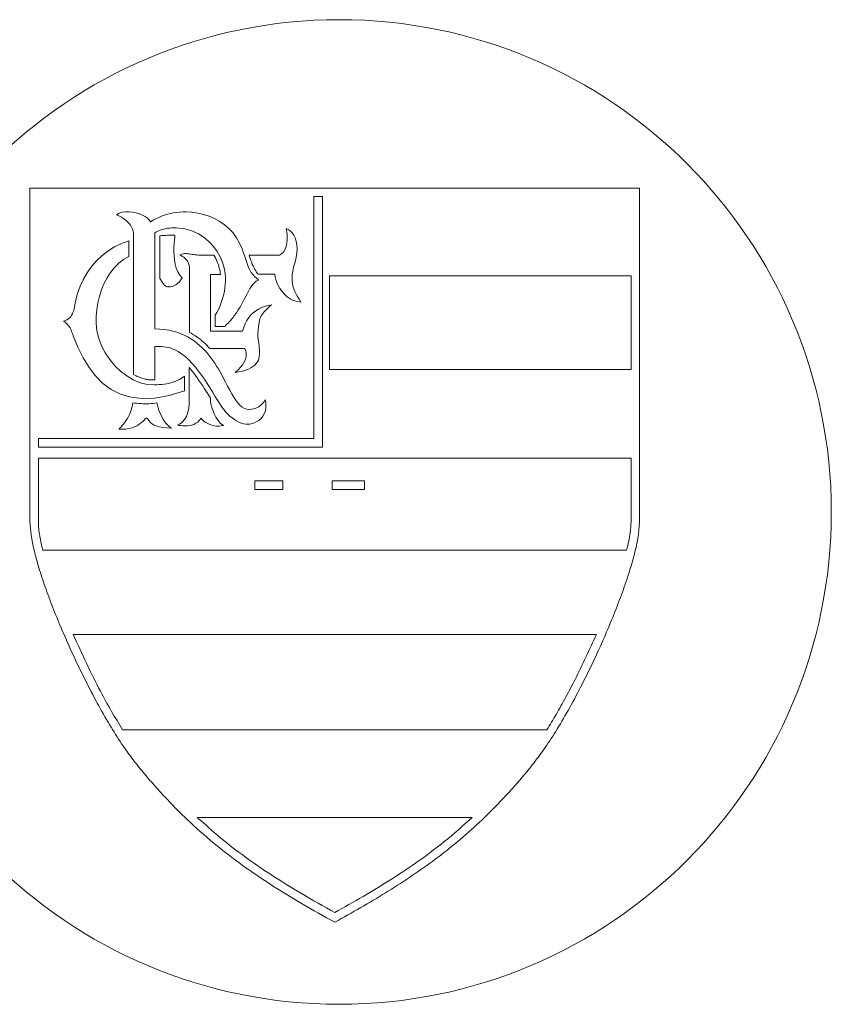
# Model space of a CAD drawing. Header units: millimetres. Extents: x 5 to 1149, y -277 to 912.
# Tile 9 of 9: x 762 to 1051, y 505 to 855. Entities that reach past the tile are written whole.
import ezdxf

# ---------------------------------------------------------------- set-up
doc = ezdxf.new("R2010")
doc.units = ezdxf.units.MM

msp = doc.modelspace()

# ---------------------------------------------------------------- linework, layer by layer
at = {"color": 7, "linetype": 'Continuous', "lineweight": 15}
for p, q in [((982.48, 794.79), (765.72, 794.79)), ((765.72, 794.79), (765.72, 676.26)), ((982.48, 676.26), (982.48, 794.79)), ((866.71, 791.79), (866.71, 705.74)), ((869.71, 791.79), (866.71, 791.79)), ((869.71, 791.79), (869.71, 702.74)), ((797.44, 785.86), (796.44, 785.35)), ((796.44, 785.35), (797.37, 784.94)), ((797.37, 784.94), (798.24, 784.48)), ((798.56, 786.19), (797.44, 785.86)), ((798.24, 784.48), (799.03, 783.98)), ((799.75, 786.36), (798.56, 786.19)), ((800.99, 786.38), (799.75, 786.36)), ((802.23, 786.26), (800.99, 786.38)), ((803.46, 786.01), (802.23, 786.26)), ((804.63, 785.66), (803.46, 786.01)), ((805.72, 785.22), (804.63, 785.66)), ((806.69, 784.7), (805.72, 785.22)), ((807.5, 784.11), (806.69, 784.7)), ((808.13, 783.48), (807.5, 784.11)), ((811.5, 784.39), (810.49, 783.92)), ((812.53, 784.82), (811.5, 784.39)), ((813.57, 785.19), (812.53, 784.82)), ((814.64, 785.51), (813.57, 785.19)), ((815.72, 785.78), (814.64, 785.51)), ((816.8, 785.99), (815.72, 785.78)), ((817.9, 786.16), (816.8, 785.99)), ((819.01, 786.28), (817.9, 786.16)), ((820.11, 786.34), (819.01, 786.28)), ((821.22, 786.35), (820.11, 786.34)), ((823.33, 786.24), (821.22, 786.35)), ((825.42, 785.94), (823.33, 786.24)), ((827.46, 785.47), (825.42, 785.94)), ((829.45, 784.81), (827.46, 785.47)), ((831.37, 783.97), (829.45, 784.81)), ((799.03, 783.98), (799.75, 783.44)), ((799.75, 783.44), (800.4, 782.86)), ((800.4, 782.86), (800.96, 782.25)), ((800.96, 782.25), (801.45, 781.6)), ((801.45, 781.6), (801.85, 780.93)), ((801.85, 780.93), (802.17, 780.23)), ((808.55, 782.81), (808.13, 783.48)), ((809.51, 783.39), (808.55, 782.81)), ((810.49, 783.92), (809.51, 783.39)), ((814.63, 780.5), (815.39, 780.6)), ((815.39, 780.6), (816.19, 780.66)), ((816.19, 780.66), (817.02, 780.69)), ((817.02, 780.69), (817.87, 780.66)), ((817.87, 780.66), (820.73, 780.3)), ((833.19, 782.95), (831.37, 783.97)), ((834.9, 781.76), (833.19, 782.95)), ((836.48, 780.38), (834.9, 781.76)), ((802.17, 780.23), (802.4, 779.51)), ((802.4, 779.51), (802.54, 778.77)), ((802.54, 778.77), (802.59, 778.02)), ((802.59, 778.02), (802.58, 728.57)), ((810.14, 778.95), (810.5, 779.17)), ((810.14, 744.71), (810.14, 778.95)), ((810.5, 779.17), (810.93, 779.39)), ((810.93, 779.39), (811.42, 779.61)), ((811.42, 779.61), (811.97, 779.82)), ((812.33, 777.91), (811.91, 777.88)), ((811.91, 777.88), (811.91, 762.64)), ((811.97, 779.82), (812.57, 780.02)), ((812.76, 777.93), (812.33, 777.91)), ((812.57, 780.02), (813.21, 780.2)), ((813.19, 777.96), (812.76, 777.93)), ((813.62, 777.98), (813.19, 777.96)), ((813.21, 780.2), (813.9, 780.36)), ((814.06, 778), (813.62, 777.98)), ((813.9, 780.36), (814.63, 780.5)), ((814.51, 778.01), (814.06, 778)), ((814.96, 778.03), (814.51, 778.01)), ((815.42, 778.04), (814.96, 778.03)), ((815.88, 778.06), (815.42, 778.04)), ((816.34, 778.07), (815.88, 778.06)), ((816.82, 778.08), (816.34, 778.07)), ((817.29, 778.09), (816.82, 778.08)), ((817.06, 776.34), (817.18, 777.34)), ((817.18, 777.34), (817.29, 778.09)), ((820.73, 780.3), (823.32, 779.57)), ((823.32, 779.57), (825.64, 778.54)), ((825.64, 778.54), (827.69, 777.24)), ((827.69, 777.24), (829.48, 775.72)), ((837.92, 778.84), (836.48, 780.38)), ((839.19, 777.11), (837.92, 778.84)), ((840.28, 775.22), (839.19, 777.11)), ((857.57, 780.1), (856.78, 780.4)), ((856.78, 780.4), (856.93, 779.82)), ((856.93, 779.82), (857.05, 779.11)), ((857.05, 779.11), (857.15, 778.29)), ((857.15, 778.29), (857.19, 777.4)), ((857.19, 777.4), (857.18, 776.46)), ((858.3, 779.6), (857.57, 780.1)), ((858.96, 778.93), (858.3, 779.6)), ((859.53, 778.08), (858.96, 778.93)), ((860, 777.07), (859.53, 778.08)), ((860.36, 775.92), (860, 777.07)), ((795.73, 773.87), (793.43, 772.42)), ((798.21, 775.1), (795.73, 773.87)), ((800.86, 776.08), (798.21, 775.1)), ((800.86, 770.54), (800.86, 776.08)), ((816.9, 773.78), (816.96, 775.14)), ((816.9, 772.32), (816.9, 773.78)), ((816.96, 775.14), (817.06, 776.34)), ((829.48, 775.72), (831.02, 774.03)), ((831.02, 774.03), (832.31, 772.22)), ((841.18, 773.15), (840.28, 775.22)), ((856.68, 773.65), (856.31, 772.81)), ((856.94, 774.55), (856.68, 773.65)), ((857.1, 775.5), (856.94, 774.55)), ((857.18, 776.46), (857.1, 775.5)), ((860.6, 774.64), (860.36, 775.92)), ((860.69, 773.24), (860.6, 774.64)), ((791.3, 770.77), (789.36, 768.92)), ((793.43, 772.42), (791.3, 770.77)), ((799, 769.44), (800.86, 770.54)), ((816.96, 770.79), (816.9, 772.32)), ((817.11, 769.25), (816.96, 770.79)), ((819.7, 771.31), (819.06, 771.11)), ((819.06, 771.11), (819.53, 770.82)), ((819.53, 770.82), (819.98, 770.51)), ((820.28, 771.43), (819.7, 771.31)), ((819.98, 770.51), (820.39, 770.19)), ((820.83, 771.5), (820.28, 771.43)), ((820.39, 770.19), (820.78, 769.86)), ((821.35, 771.51), (820.83, 771.5)), ((821.85, 771.48), (821.35, 771.51)), ((822.34, 771.41), (821.85, 771.48)), ((822.83, 771.33), (822.34, 771.41)), ((823.34, 771.24), (822.83, 771.33)), ((823.87, 771.15), (823.34, 771.24)), ((824.43, 771.07), (823.87, 771.15)), ((825.03, 771.02), (824.43, 771.07)), ((825.69, 770.99), (825.03, 771.02)), ((831.15, 770.99), (825.69, 770.99)), ((831.47, 770.39), (831.15, 770.99)), ((831.77, 769.79), (831.47, 770.39)), ((832.31, 772.22), (833.36, 770.32)), ((833.36, 770.32), (834.16, 768.39)), ((841.58, 772.01), (841.18, 773.15)), ((841.95, 770.88), (841.58, 772.01)), ((842.32, 769.77), (841.95, 770.88)), ((854.44, 770.98), (843.63, 770.98)), ((843.63, 770.98), (843.9, 770.13)), ((843.9, 770.13), (844.18, 769.31)), ((855.21, 771.44), (854.44, 770.98)), ((855.82, 772.06), (855.21, 771.44)), ((856.31, 772.81), (855.82, 772.06)), ((860.02, 768.41), (860.42, 770.11)), ((860.42, 770.11), (860.64, 771.72)), ((860.64, 771.72), (860.69, 773.24)), ((787.61, 766.89), (786.05, 764.7)), ((789.36, 768.92), (787.61, 766.89)), ((794.34, 764.78), (795.74, 766.54)), ((795.74, 766.54), (797.29, 768.1)), ((797.29, 768.1), (799, 769.44)), ((817.37, 767.74), (817.11, 769.25)), ((817.75, 766.3), (817.37, 767.74)), ((820.78, 769.86), (821.13, 769.51)), ((821.13, 769.51), (821.45, 769.16)), ((821.45, 769.16), (821.72, 768.79)), ((821.72, 768.79), (821.95, 768.4)), ((821.95, 768.4), (822.14, 768.01)), ((822.14, 768.01), (822.27, 767.61)), ((822.27, 767.61), (822.36, 767.2)), ((822.36, 767.2), (822.39, 766.78)), ((822.39, 766.78), (822.39, 743.52)), ((832.04, 769.21), (831.77, 769.79)), ((832.29, 768.63), (832.04, 769.21)), ((832.51, 768.05), (832.29, 768.63)), ((832.71, 767.49), (832.51, 768.05)), ((832.88, 766.93), (832.71, 767.49)), ((833.04, 766.37), (832.88, 766.93)), ((834.16, 768.39), (834.74, 766.47)), ((842.69, 768.68), (842.32, 769.77)), ((843.06, 767.63), (842.69, 768.68)), ((843.47, 766.63), (843.06, 767.63)), ((843.9, 765.69), (843.47, 766.63)), ((844.18, 769.31), (844.48, 768.53)), ((844.48, 768.53), (844.78, 767.8)), ((844.78, 767.8), (845.09, 767.11)), ((845.09, 767.11), (845.4, 766.48)), ((859.16, 765.31), (859.43, 766.64)), ((859.43, 766.64), (860.02, 768.41)), ((786.05, 764.7), (784.7, 762.37)), ((793.11, 762.86), (794.34, 764.78)), ((818.28, 764.99), (817.75, 766.3)), ((818.96, 763.85), (818.28, 764.99)), ((819.82, 762.93), (818.96, 763.85)), ((829.93, 743.94), (829.92, 764.14)), ((829.92, 764.14), (833.5, 764.14)), ((833.18, 765.81), (833.04, 766.37)), ((833.3, 765.25), (833.18, 765.81)), ((833.41, 764.7), (833.3, 765.25)), ((833.5, 764.14), (833.41, 764.7)), ((834.74, 766.47), (835.09, 764.61)), ((835.09, 764.61), (835.22, 762.85)), ((844.39, 764.82), (843.9, 765.69)), ((844.93, 764.03), (844.39, 764.82)), ((845.55, 763.33), (844.93, 764.03)), ((845.4, 766.48), (845.7, 765.91)), ((846.24, 762.73), (845.55, 763.33)), ((845.7, 765.91), (845.99, 765.4)), ((845.99, 765.4), (846.27, 764.97)), ((846.27, 764.97), (846.53, 764.61)), ((846.53, 764.61), (846.76, 764.34)), ((846.76, 764.34), (846.97, 764.15)), ((846.97, 764.15), (852.8, 764.16)), ((852.8, 764.16), (852.87, 763.28)), ((852.87, 763.28), (853.1, 762.31)), ((858.92, 762.95), (859, 764.09)), ((859, 764.09), (859.16, 765.31)), ((872.28, 730.27), (872.28, 763.58)), ((872.28, 763.58), (979.48, 763.58)), ((979.48, 730.27), (979.48, 763.58)), ((783.55, 759.9), (782.61, 757.32)), ((784.7, 762.37), (783.55, 759.9)), ((791.13, 758.61), (792.04, 760.8)), ((792.04, 760.8), (793.11, 762.86)), ((811.91, 762.64), (811.98, 762.52)), ((811.98, 762.52), (812.06, 762.4)), ((812.06, 762.4), (812.13, 762.28)), ((812.13, 762.28), (812.21, 762.17)), ((812.21, 762.17), (812.28, 762.05)), ((812.28, 762.05), (812.36, 761.93)), ((812.36, 761.93), (812.43, 761.82)), ((812.43, 761.82), (812.51, 761.7)), ((812.51, 761.7), (812.59, 761.59)), ((812.59, 761.59), (812.67, 761.47)), ((812.67, 761.47), (812.75, 761.36)), ((812.75, 761.36), (812.83, 761.24)), ((812.83, 761.24), (812.99, 761.01)), ((812.99, 761.01), (813.15, 760.8)), ((813.15, 760.8), (813.3, 760.6)), ((813.3, 760.6), (813.45, 760.41)), ((813.45, 760.41), (813.61, 760.25)), ((813.61, 760.25), (813.77, 760.11)), ((813.77, 760.11), (813.95, 759.98)), ((813.95, 759.98), (814.15, 759.87)), ((814.15, 759.87), (814.37, 759.79)), ((814.37, 759.79), (814.61, 759.72)), ((814.61, 759.72), (814.88, 759.68)), ((814.88, 759.68), (815.19, 759.66)), ((815.19, 759.66), (815.67, 759.69)), ((815.67, 759.69), (816.15, 759.78)), ((816.15, 759.78), (816.62, 759.93)), ((816.62, 759.93), (817.08, 760.14)), ((817.08, 760.14), (817.53, 760.4)), ((817.53, 760.4), (817.95, 760.69)), ((817.95, 760.69), (818.35, 761.02)), ((818.35, 761.02), (818.72, 761.38)), ((818.72, 761.38), (819.06, 761.75)), ((819.06, 761.75), (819.36, 762.14)), ((819.36, 762.14), (819.62, 762.53)), ((819.62, 762.53), (819.82, 762.93)), ((835.14, 760.53), (835.01, 759.36)), ((835.21, 761.69), (835.14, 760.53)), ((835.22, 762.85), (835.21, 761.69)), ((843.96, 759.09), (844.36, 759.73)), ((844.36, 759.73), (844.78, 760.31)), ((844.78, 760.31), (844.94, 760.51)), ((844.94, 760.51), (845.11, 760.7)), ((845.11, 760.7), (845.27, 760.89)), ((845.27, 760.89), (845.44, 761.07)), ((845.44, 761.07), (845.62, 761.24)), ((845.62, 761.24), (845.8, 761.4)), ((845.8, 761.4), (845.99, 761.55)), ((845.99, 761.55), (846.19, 761.7)), ((846.19, 761.7), (846.39, 761.85)), ((847.03, 762.24), (846.24, 762.73)), ((846.39, 761.85), (846.6, 761.98)), ((846.6, 761.98), (846.81, 762.11)), ((846.81, 762.11), (847.03, 762.24)), ((853.1, 762.31), (853.47, 761.27)), ((853.47, 761.27), (853.97, 760.19)), ((853.97, 760.19), (854.6, 759.11)), ((858.94, 761.88), (858.92, 762.95)), ((859.05, 760.87), (858.94, 761.88)), ((859.24, 759.9), (859.05, 760.87)), ((859.52, 758.97), (859.24, 759.9)), ((782.61, 757.32), (781.89, 754.63)), ((789.84, 753.98), (790.4, 756.33)), ((790.4, 756.33), (791.13, 758.61)), ((834.61, 757.06), (834.33, 755.93)), ((834.84, 758.21), (834.61, 757.06)), ((835.01, 759.36), (834.84, 758.21)), ((841.93, 755.26), (842.36, 756.11)), ((842.36, 756.11), (842.78, 756.92)), ((842.78, 756.92), (843.17, 757.69)), ((843.17, 757.69), (843.56, 758.41)), ((843.56, 758.41), (843.96, 759.09)), ((854.6, 759.11), (855.36, 758.06)), ((855.36, 758.06), (856.23, 757.08)), ((856.23, 757.08), (857.21, 756.19)), ((857.21, 756.19), (858.3, 755.43)), ((859.88, 758.05), (859.52, 758.97)), ((860.33, 757.13), (859.88, 758.05)), ((860.84, 756.21), (860.33, 757.13)), ((861.44, 755.26), (860.84, 756.21)), ((781.89, 754.63), (781.39, 751.86)), ((789.46, 751.59), (789.84, 753.98)), ((833.2, 752.65), (832.72, 751.61)), ((833.62, 753.72), (833.2, 752.65)), ((834, 754.81), (833.62, 753.72)), ((834.33, 755.93), (834, 754.81)), ((840.41, 752.49), (840.96, 753.45)), ((840.96, 753.45), (841.46, 754.38)), ((841.46, 754.38), (841.93, 755.26)), ((849.13, 752.73), (848, 752.32)), ((850.34, 753.05), (849.13, 752.73)), ((851.64, 753.29), (850.34, 753.05)), ((850.44, 752.28), (851.02, 752.78)), ((851.02, 752.78), (851.64, 753.29)), ((858.3, 755.43), (859.48, 754.84)), ((859.48, 754.84), (860.75, 754.44)), ((860.75, 754.44), (862.1, 754.27)), ((862.1, 754.27), (861.44, 755.26)), ((780.41, 749.34), (780.12, 748.97)), ((780.65, 749.73), (780.41, 749.34)), ((780.85, 750.14), (780.65, 749.73)), ((781.01, 750.56), (780.85, 750.14)), ((781.15, 750.99), (781.01, 750.56)), ((781.28, 751.42), (781.15, 750.99)), ((781.39, 751.86), (781.28, 751.42)), ((789.24, 746.76), (789.26, 749.17)), ((789.26, 749.17), (789.46, 751.59)), ((832.2, 750.6), (831.63, 749.62)), ((831.63, 749.62), (831.63, 745.63)), ((832.72, 751.61), (832.2, 750.6)), ((837.92, 748.82), (838.24, 749.23)), ((838.24, 749.23), (838.54, 749.64)), ((838.54, 749.64), (838.84, 750.05)), ((838.84, 750.05), (839.13, 750.47)), ((839.13, 750.47), (839.8, 751.5)), ((839.8, 751.5), (840.41, 752.49)), ((844.28, 749.71), (843.54, 748.79)), ((845.09, 750.51), (844.28, 749.71)), ((845.98, 751.21), (845.09, 750.51)), ((846.95, 751.81), (845.98, 751.21)), ((848, 752.32), (846.95, 751.81)), ((847.69, 748.85), (847.95, 749.36)), ((847.95, 749.36), (848.25, 749.86)), ((848.25, 749.86), (848.6, 750.35)), ((848.6, 750.35), (848.99, 750.83)), ((848.99, 750.83), (849.43, 751.31)), ((849.43, 751.31), (849.91, 751.79)), ((849.91, 751.79), (850.44, 752.28)), ((778.31, 747.72), (777.66, 747.47)), ((777.66, 747.47), (778.23, 747.08)), ((778.23, 747.08), (778.72, 746.68)), ((778.88, 747.99), (778.31, 747.72)), ((778.72, 746.68), (779.12, 746.29)), ((779.36, 748.29), (778.88, 747.99)), ((779.12, 746.29), (779.46, 745.89)), ((779.77, 748.62), (779.36, 748.29)), ((779.46, 745.89), (779.75, 745.49)), ((780.12, 748.97), (779.77, 748.62)), ((789.52, 744.04), (789.24, 746.76)), ((831.63, 745.63), (834.97, 745.63)), ((834.97, 745.63), (835.38, 746.02)), ((835.38, 746.02), (835.78, 746.41)), ((835.78, 746.41), (836.16, 746.81)), ((836.16, 746.81), (836.54, 747.21)), ((836.54, 747.21), (836.9, 747.61)), ((836.9, 747.61), (837.25, 748.01)), ((837.25, 748.01), (837.59, 748.41)), ((837.59, 748.41), (837.92, 748.82)), ((842.29, 746.6), (841.76, 745.31)), ((842.88, 747.75), (842.29, 746.6)), ((843.54, 748.79), (842.88, 747.75)), ((846.81, 744.21), (846.95, 745.57)), ((846.95, 745.57), (847.19, 747.18)), ((847.19, 747.18), (847.31, 747.76)), ((847.31, 747.76), (847.48, 748.32)), ((847.48, 748.32), (847.69, 748.85)), ((779.75, 745.49), (779.98, 745.09)), ((779.98, 745.09), (780.19, 744.67)), ((780.19, 744.67), (780.37, 744.23)), ((780.37, 744.23), (780.54, 743.78)), ((780.54, 743.78), (780.72, 743.32)), ((780.72, 743.32), (780.9, 742.82)), ((780.9, 742.82), (781.12, 742.31)), ((781.12, 742.31), (782.78, 738.27)), ((790.18, 741.35), (789.52, 744.04)), ((811.85, 744.66), (810.14, 744.71)), ((813.49, 744.51), (811.85, 744.66)), ((815.05, 744.27), (813.49, 744.51)), ((816.54, 743.94), (815.05, 744.27)), ((817.96, 743.53), (816.54, 743.94)), ((819.31, 743.04), (817.96, 743.53)), ((820.59, 742.49), (819.31, 743.04)), ((821.8, 741.87), (820.59, 742.49)), ((822.39, 743.52), (823.03, 743.18)), ((823.03, 743.18), (823.67, 742.81)), ((823.67, 742.81), (824.31, 742.4)), ((824.31, 742.4), (824.94, 741.97)), ((841.3, 743.9), (829.93, 743.94)), ((841.76, 745.31), (841.3, 743.9)), ((846.76, 743.06), (846.81, 744.21)), ((846.78, 742.06), (846.76, 743.06)), ((846.85, 741.19), (846.78, 742.06)), ((791.18, 738.72), (790.18, 741.35)), ((792.49, 736.2), (791.18, 738.72)), ((810.85, 738.5), (811.6, 738.5)), ((811.6, 738.5), (812.41, 738.48)), ((822.95, 741.2), (821.8, 741.87)), ((824.05, 740.47), (822.95, 741.2)), ((825.08, 739.7), (824.05, 740.47)), ((824.94, 741.97), (825.58, 741.52)), ((826.05, 738.89), (825.08, 739.7)), ((825.58, 741.52), (826.2, 741.04)), ((826.94, 738.07), (826.05, 738.89)), ((826.2, 741.04), (826.82, 740.54)), ((826.82, 740.54), (827.42, 740.03)), ((827.42, 740.03), (828.01, 739.5)), ((828.01, 739.5), (828.58, 738.95)), ((828.58, 738.95), (829.13, 738.39)), ((846.95, 740.4), (846.85, 741.19)), ((847.07, 739.65), (846.95, 740.4)), ((847.18, 738.89), (847.07, 739.65)), ((847.28, 738.08), (847.18, 738.89)), ((782.78, 738.27), (784.63, 734.51)), ((794.07, 733.82), (792.49, 736.2)), ((810.11, 726.65), (810.14, 738.49)), ((810.14, 738.49), (810.85, 738.5)), ((812.41, 738.48), (813.27, 738.42)), ((813.27, 738.42), (814.19, 738.29)), ((814.19, 738.29), (815.16, 738.08)), ((815.16, 738.08), (816.19, 737.75)), ((816.19, 737.75), (817.27, 737.29)), ((817.27, 737.29), (818.42, 736.68)), ((818.42, 736.68), (819.63, 735.89)), ((819.63, 735.89), (820.91, 734.91)), ((827.78, 737.22), (826.94, 738.07)), ((828.59, 736.34), (827.78, 737.22)), ((829.35, 735.42), (828.59, 736.34)), ((829.13, 738.39), (829.66, 737.82)), ((830.08, 734.48), (829.35, 735.42)), ((829.66, 737.82), (842.11, 737.82)), ((842.11, 737.82), (842.29, 737.37)), ((842.29, 737.37), (842.44, 736.86)), ((842.44, 736.86), (842.55, 736.3)), ((842.57, 735.04), (842.44, 734.34)), ((842.55, 736.3), (842.6, 735.69)), ((842.6, 735.69), (842.57, 735.04)), ((847.27, 734.97), (847.34, 736.17)), ((847.33, 737.19), (847.28, 738.08)), ((847.34, 736.17), (847.33, 737.19)), ((784.63, 734.51), (786.72, 731.07)), ((795.89, 731.64), (794.07, 733.82)), ((797.92, 729.68), (795.89, 731.64)), ((820.91, 734.91), (822.25, 733.7)), ((822.25, 733.7), (823.44, 732.48)), ((823.44, 732.48), (824.59, 731.17)), ((830.79, 733.51), (830.08, 734.48)), ((831.46, 732.53), (830.79, 733.51)), ((832.1, 731.52), (831.46, 732.53)), ((832.72, 730.5), (832.1, 731.52)), ((841.3, 731.98), (840.61, 731.12)), ((841.82, 732.81), (841.3, 731.98)), ((842.2, 733.59), (841.82, 732.81)), ((842.44, 734.34), (842.2, 733.59)), ((845.03, 731.37), (845.67, 731.88)), ((845.67, 731.88), (846.2, 732.42)), ((846.2, 732.42), (846.63, 733.01)), ((846.63, 733.01), (846.94, 733.63)), ((846.94, 733.63), (847.16, 734.28)), ((847.16, 734.28), (847.27, 734.97)), ((786.72, 731.07), (789.05, 728.01)), ((789.05, 728.01), (791.68, 725.37)), ((800.13, 728.01), (797.92, 729.68)), ((802.47, 726.64), (800.13, 728.01)), ((802.58, 728.57), (803.02, 728.31)), ((803.02, 728.31), (803.45, 728.08)), ((803.45, 728.08), (803.88, 727.87)), ((822.86, 730.41), (822.35, 731.04)), ((822.35, 731.04), (822.37, 718.75)), ((823.4, 729.72), (822.86, 730.41)), ((823.97, 728.98), (823.4, 729.72)), ((824.56, 728.19), (823.97, 728.98)), ((825.18, 727.35), (824.56, 728.19)), ((824.59, 731.17), (825.68, 729.78)), ((825.68, 729.78), (826.72, 728.34)), ((826.72, 728.34), (827.73, 726.87)), ((833.33, 729.46), (832.72, 730.5)), ((833.91, 728.41), (833.33, 729.46)), ((834.48, 727.36), (833.91, 728.41)), ((839.73, 730.22), (838.66, 729.29)), ((838.66, 729.29), (840.03, 729.51)), ((840.61, 731.12), (839.73, 730.22)), ((840.03, 729.51), (841.27, 729.78)), ((841.27, 729.78), (842.39, 730.11)), ((842.39, 730.11), (843.39, 730.48)), ((843.39, 730.48), (844.27, 730.9)), ((844.27, 730.9), (845.03, 731.37)), ((872.28, 730.27), (979.48, 730.27)), ((791.68, 725.37), (794.62, 723.19)), ((804.92, 725.63), (802.47, 726.64)), ((803.88, 727.87), (804.31, 727.68)), ((804.31, 727.68), (804.73, 727.51)), ((804.73, 727.51), (805.14, 727.36)), ((807.44, 725.02), (804.92, 725.63)), ((805.14, 727.36), (805.54, 727.23)), ((805.54, 727.23), (805.92, 727.11)), ((805.92, 727.11), (806.3, 727.01)), ((806.3, 727.01), (806.65, 726.92)), ((806.65, 726.92), (806.99, 726.85)), ((806.99, 726.85), (807.3, 726.78)), ((807.3, 726.78), (807.58, 726.73)), ((810, 724.85), (807.44, 725.02)), ((807.58, 726.73), (807.85, 726.69)), ((807.85, 726.69), (808.12, 726.66)), ((808.12, 726.66), (808.37, 726.63)), ((808.37, 726.63), (808.61, 726.61)), ((808.61, 726.61), (808.85, 726.6)), ((808.85, 726.6), (809.08, 726.6)), ((809.08, 726.6), (809.3, 726.6)), ((809.3, 726.6), (809.51, 726.61)), ((809.51, 726.61), (809.72, 726.62)), ((809.72, 726.62), (809.92, 726.63)), ((809.92, 726.63), (810.11, 726.65)), ((810.85, 724.88), (810, 724.85)), ((811.72, 724.93), (810.85, 724.88)), ((812.61, 725), (811.72, 724.93)), ((813.5, 725.11), (812.61, 725)), ((814.4, 725.25), (813.5, 725.11)), ((815.31, 725.45), (814.4, 725.25)), ((816.21, 725.69), (815.31, 725.45)), ((817.12, 725.99), (816.21, 725.69)), ((818.02, 726.35), (817.12, 725.99)), ((818.91, 726.79), (818.02, 726.35)), ((819.79, 727.3), (818.91, 726.79)), ((820.66, 727.9), (819.79, 727.3)), ((820.65, 722.73), (820.66, 727.9)), ((825.82, 726.45), (825.18, 727.35)), ((826.48, 725.51), (825.82, 726.45)), ((827.15, 724.52), (826.48, 725.51)), ((827.83, 723.48), (827.15, 724.52)), ((827.73, 726.87), (828.7, 725.37)), ((828.7, 725.37), (829.65, 723.86)), ((835.26, 725.86), (834.48, 727.36)), ((836.02, 724.41), (835.26, 725.86)), ((794.62, 723.19), (797.91, 721.54)), ((797.91, 721.54), (801.58, 720.45)), ((810.17, 720.17), (815.16, 721.07)), ((815.16, 721.07), (820.65, 722.73)), ((828.52, 722.41), (827.83, 723.48)), ((829.22, 721.29), (828.52, 722.41)), ((829.91, 720.12), (829.22, 721.29)), ((829.65, 723.86), (830.57, 722.36)), ((830.57, 722.36), (831.47, 720.89)), ((836.75, 723.02), (836.02, 724.41)), ((837.46, 721.72), (836.75, 723.02)), ((838.17, 720.51), (837.46, 721.72)), ((801.58, 720.45), (805.66, 719.98)), ((802.12, 717.61), (801.94, 716.76)), ((802.27, 718.49), (802.12, 717.61)), ((802.96, 718.39), (802.27, 718.49)), ((803.67, 718.31), (802.96, 718.39)), ((804.4, 718.24), (803.67, 718.31)), ((805.13, 718.19), (804.4, 718.24)), ((805.87, 718.15), (805.13, 718.19)), ((805.66, 719.98), (810.17, 720.17)), ((806.61, 718.13), (805.87, 718.15)), ((807.35, 718.13), (806.61, 718.13)), ((808.08, 718.14), (807.35, 718.13)), ((808.79, 718.18), (808.08, 718.14)), ((809.49, 718.24), (808.79, 718.18)), ((810.17, 718.31), (809.49, 718.24)), ((810.81, 718.41), (810.17, 718.31)), ((811.03, 717.58), (810.81, 718.41)), ((811.28, 716.73), (811.03, 717.58)), ((822.31, 717.75), (822.21, 716.81)), ((822.37, 718.75), (822.31, 717.75)), ((829.91, 719.72), (829.91, 720.12)), ((829.94, 718.96), (829.91, 719.72)), ((830.07, 718.11), (829.94, 718.96)), ((830.29, 717.18), (830.07, 718.11)), ((831.47, 720.89), (832.36, 719.46)), ((832.36, 719.46), (833.24, 718.08)), ((833.24, 718.08), (834.12, 716.78)), ((838.89, 719.41), (838.17, 720.51)), ((839.62, 718.45), (838.89, 719.41)), ((840.38, 717.62), (839.62, 718.45)), ((841.17, 716.96), (840.38, 717.62)), ((848.07, 717.84), (847.68, 717.49)), ((848.44, 718.22), (848.07, 717.84)), ((848.78, 718.63), (848.44, 718.22)), ((849.12, 719.06), (848.78, 718.63)), ((849.44, 719.52), (849.12, 719.06)), ((849.65, 718.08), (849.44, 719.52)), ((849.63, 716.78), (849.65, 718.08)), ((801.12, 714.34), (800.75, 713.57)), ((801.44, 715.13), (801.12, 714.34)), ((801.71, 715.93), (801.44, 715.13)), ((801.94, 716.76), (801.71, 715.93)), ((811.57, 715.88), (811.28, 716.73)), ((811.9, 715.03), (811.57, 715.88)), ((812.26, 714.19), (811.9, 715.03)), ((812.67, 713.37), (812.26, 714.19)), ((821.65, 714.34), (821.36, 713.63)), ((821.89, 715.1), (821.65, 714.34)), ((822.08, 715.93), (821.89, 715.1)), ((822.21, 716.81), (822.08, 715.93)), ((830.6, 716.22), (830.29, 717.18)), ((830.97, 715.24), (830.6, 716.22)), ((831.39, 714.28), (830.97, 715.24)), ((831.87, 713.37), (831.39, 714.28)), ((834.12, 716.78), (834.74, 715.95)), ((834.74, 715.95), (835.41, 715.17)), ((835.41, 715.17), (836.11, 714.42)), ((836.11, 714.42), (836.85, 713.73)), ((842, 716.48), (841.17, 716.96)), ((842.89, 716.19), (842, 716.48)), ((843.84, 716.11), (842.89, 716.19)), ((844.54, 716.17), (843.84, 716.11)), ((845.19, 716.28), (844.54, 716.17)), ((845.78, 716.44), (845.19, 716.28)), ((846.32, 716.64), (845.78, 716.44)), ((846.81, 716.89), (846.32, 716.64)), ((847.26, 717.17), (846.81, 716.89)), ((847.68, 717.49), (847.26, 717.17)), ((848.53, 713.7), (849.05, 714.6)), ((849.05, 714.6), (849.42, 715.62)), ((849.42, 715.62), (849.63, 716.78)), ((798.7, 710.59), (798.03, 709.87)), ((799.3, 711.32), (798.7, 710.59)), ((799.84, 712.06), (799.3, 711.32)), ((800.32, 712.81), (799.84, 712.06)), ((800.75, 713.57), (800.32, 712.81)), ((803.66, 710.31), (804.4, 710.76)), ((804.4, 710.76), (805.08, 711.24)), ((805.08, 711.24), (805.69, 711.74)), ((805.69, 711.74), (806.24, 712.24)), ((806.24, 712.24), (806.74, 712.73)), ((806.74, 712.73), (807.2, 713.18)), ((807.2, 713.18), (807.45, 712.88)), ((807.45, 712.88), (807.7, 712.53)), ((807.7, 712.53), (807.99, 712.15)), ((807.99, 712.15), (808.33, 711.75)), ((808.33, 711.75), (808.75, 711.34)), ((808.75, 711.34), (809.27, 710.94)), ((809.27, 710.94), (809.93, 710.57)), ((809.93, 710.57), (810.73, 710.23)), ((813.11, 712.59), (812.67, 713.37)), ((813.6, 711.84), (813.11, 712.59)), ((814.13, 711.15), (813.6, 711.84)), ((814.71, 710.52), (814.13, 711.15)), ((815.34, 709.96), (814.71, 710.52)), ((818.93, 710.93), (818.22, 710.54)), ((818.22, 710.54), (818.86, 710.45)), ((819.56, 711.36), (818.93, 710.93)), ((820.11, 711.85), (819.56, 711.36)), ((820.59, 712.39), (820.11, 711.85)), ((821.01, 712.98), (820.59, 712.39)), ((821.36, 713.63), (821.01, 712.98)), ((822.5, 710.4), (823.26, 710.56)), ((823.26, 710.56), (824, 710.82)), ((824, 710.82), (824.72, 711.18)), ((824.72, 711.18), (825.4, 711.65)), ((825.4, 711.65), (826.04, 712.26)), ((826.04, 712.26), (826.62, 713.01)), ((826.62, 713.01), (826.85, 712.64)), ((826.85, 712.64), (827.21, 712.25)), ((827.21, 712.25), (827.69, 711.85)), ((827.69, 711.85), (828.26, 711.46)), ((828.26, 711.46), (828.92, 711.1)), ((828.92, 711.1), (829.65, 710.78)), ((829.65, 710.78), (830.43, 710.51)), ((830.43, 710.51), (831.25, 710.3)), ((832.38, 712.52), (831.87, 713.37)), ((832.91, 711.78), (832.38, 712.52)), ((833.46, 711.16), (832.91, 711.78)), ((834.01, 710.71), (833.46, 711.16)), ((834.55, 710.43), (834.01, 710.71)), ((836.85, 713.73), (837.62, 713.1)), ((837.62, 713.1), (838.4, 712.53)), ((838.4, 712.53), (839.21, 712.04)), ((839.21, 712.04), (840.02, 711.62)), ((840.02, 711.62), (840.83, 711.29)), ((840.83, 711.29), (841.63, 711.05)), ((841.63, 711.05), (842.43, 710.91)), ((842.43, 710.91), (843.21, 710.87)), ((843.21, 710.87), (843.96, 710.93)), ((843.96, 710.93), (844.76, 711.11)), ((844.76, 711.11), (845.58, 711.39)), ((845.58, 711.39), (846.4, 711.79)), ((846.4, 711.79), (847.18, 712.31)), ((847.18, 712.31), (847.9, 712.94)), ((847.9, 712.94), (848.53, 713.7)), ((798.03, 709.87), (797.29, 709.15)), ((797.29, 709.15), (798.61, 709.08)), ((798.61, 709.08), (799.82, 709.14)), ((799.82, 709.14), (800.92, 709.3)), ((800.92, 709.3), (801.92, 709.56)), ((801.92, 709.56), (802.83, 709.9)), ((802.83, 709.9), (803.66, 710.31)), ((810.73, 710.23), (811.72, 709.94)), ((811.72, 709.94), (812.91, 709.71)), ((812.91, 709.71), (814.33, 709.55)), ((814.33, 709.55), (816.01, 709.48)), ((816.01, 709.48), (815.34, 709.96)), ((818.86, 710.45), (819.54, 710.37)), ((819.54, 710.37), (820.25, 710.31)), ((820.25, 710.31), (820.99, 710.29)), ((820.99, 710.29), (821.74, 710.31)), ((821.74, 710.31), (822.5, 710.4)), ((831.25, 710.3), (832.09, 710.18)), ((832.09, 710.18), (832.93, 710.15)), ((832.93, 710.15), (833.75, 710.23)), ((833.75, 710.23), (834.55, 710.43)), ((866.71, 705.74), (768.72, 705.74)), ((768.72, 705.74), (768.72, 702.74)), ((869.71, 702.74), (768.72, 702.74)), ((768.72, 698.74), (768.72, 676.26)), ((768.72, 698.74), (979.48, 698.74)), ((979.48, 676.26), (979.48, 698.74)), ((855.63, 690.69), (845.71, 690.69)), ((845.71, 690.69), (845.71, 687.69)), ((855.63, 687.69), (855.63, 690.69)), ((873.15, 690.69), (873.15, 687.69)), ((884.65, 690.69), (873.15, 690.69)), ((884.65, 687.69), (884.65, 690.69)), ((845.71, 687.69), (855.63, 687.69)), ((873.15, 687.69), (884.65, 687.69)), ((770.27, 666.11), (977.92, 666.11)), ((781.06, 636.14), (967.14, 636.14)), ((798.66, 602.26), (949.53, 602.26)), ((825.2, 571.11), (923, 571.11))]:
    msp.add_line(p, q, dxfattribs=at)
msp.add_circle((875.7, 679.66), 175, dxfattribs=at)
for points, knots in [([(765.72, 676.26), (765.81, 674.67), (766.02, 671.21), (767.22, 665.73), (768.91, 659.59), (771.12, 652.91), (773.75, 645.83), (776.93, 638.03), (780.61, 629.7), (784.74, 621.07), (789.01, 612.81), (793.32, 605.13), (797.57, 598.27), (801.77, 592.33), (805.84, 587.21), (809.8, 582.61), (813.68, 578.34), (817.55, 574.31), (823.27, 568.69), (831.02, 561.79), (841.12, 554.01), (851.61, 546.94), (862.62, 540.25), (870.22, 535.99), (874.1, 533.82)], [0, 0, 0, 0, 0.025685, 0.055848, 0.090288, 0.128378, 0.169328, 0.212276, 0.264232, 0.316216, 0.366724, 0.414276, 0.458276, 0.496963, 0.531594, 0.563857, 0.59479, 0.624771, 0.653973, 0.724194, 0.792082, 0.859518, 0.928289, 1, 1, 1, 1]), ([(768.72, 676.26), (768.75, 675.45), (768.81, 673.71), (769.31, 670.31), (769.89, 667.76), (770.27, 666.11)], [0, 0, 0, 0, 0.235604, 0.5069, 1, 1, 1, 1]), ([(874.1, 533.82), (877.2, 535.56), (883.29, 538.96), (892.17, 544.22), (900.68, 549.65), (908.89, 555.4), (916.87, 561.61), (924.69, 568.45), (932.43, 576.04), (938.8, 583.02), (944, 589.22), (948.13, 594.65), (952.36, 600.98), (956.69, 608.28), (961.07, 616.37), (965.38, 625), (969.37, 633.65), (972.95, 642.07), (976.04, 650.02), (978.66, 657.55), (980.66, 664.46), (982.11, 670.61), (982.36, 674.49), (982.48, 676.26)], [0, 0, 0, 0, 0.05733, 0.112612, 0.166603, 0.220181, 0.274255, 0.329773, 0.387748, 0.449159, 0.4822, 0.518286, 0.559085, 0.60513, 0.655121, 0.707522, 0.760741, 0.808883, 0.855154, 0.898372, 0.937436, 0.97144, 1, 1, 1, 1]), ([(977.92, 666.11), (978.18, 667.18), (978.66, 669.23), (979.28, 672.61), (979.4, 674.93), (979.48, 676.26)], [0, 0, 0, 0, 0.322938, 0.613758, 1, 1, 1, 1]), ([(781.06, 636.14), (782.61, 632.7), (785.67, 625.9), (790.29, 616.79), (794.58, 608.91), (797.34, 604.41), (798.66, 602.26)], [0, 0, 0, 0, 0.295856, 0.585799, 0.801464, 1, 1, 1, 1]), ([(949.53, 602.26), (950.65, 604.07), (952.97, 607.84), (956.3, 613.82), (959.84, 620.59), (963.51, 628.06), (965.92, 633.44), (967.14, 636.14)], [0, 0, 0, 0, 0.167209, 0.347388, 0.536949, 0.767464, 1, 1, 1, 1]), ([(825.2, 571.11), (827.98, 568.61), (833.46, 563.68), (842.2, 556.99), (851.75, 550.42), (862.4, 543.85), (870.14, 539.49), (874.1, 537.26)], [0, 0, 0, 0, 0.188069, 0.370981, 0.552919, 0.771418, 1, 1, 1, 1]), ([(874.1, 537.26), (877.47, 539.15), (884.08, 542.87), (893.68, 548.68), (903.36, 555.09), (913.26, 562.41), (919.72, 568.18), (923, 571.11)], [0, 0, 0, 0, 0.194744, 0.381598, 0.564156, 0.779024, 1, 1, 1, 1])]:
    msp.add_open_spline(points, degree=3, knots=knots, dxfattribs=at)

doc.saveas('drawing.dxf')
